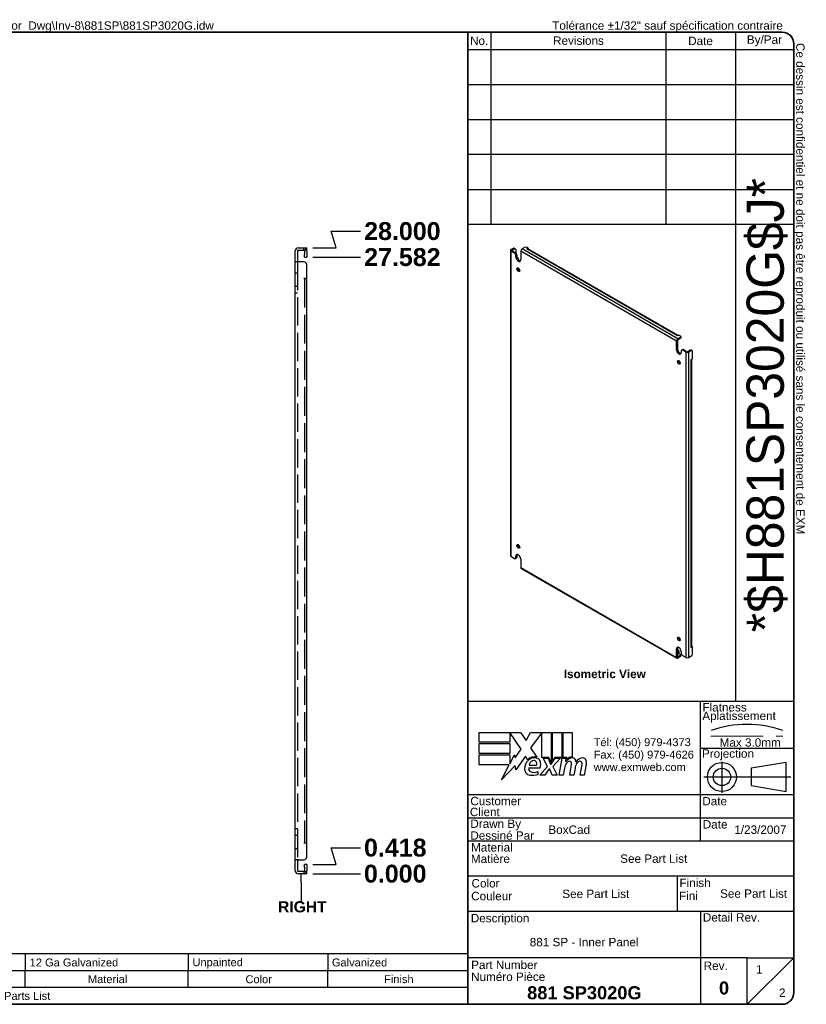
# Model space of a CAD drawing. Header units: inches. Extents: x 0 to 70.4, y -11 to 45.7.
# Tile 2 of 2: x 35.2 to 70.4, y 1.7 to 45.7. Entities that reach past the tile are written whole.
import ezdxf
from ezdxf.enums import TextEntityAlignment as Align

# ---------------------------------------------------------------- set-up
doc = ezdxf.new("R2010")
doc.units = ezdxf.units.IN
doc.header["$LTSCALE"] = 6.666667
doc.header["$MEASUREMENT"] = 0
for name, pattern in [('CHAIN', [0.7087, 0.4724, -0.0591, 0.1181, -0.0591]), ('DASHED', [0.2067, 0.1654, -0.0413]), ('DASHED_SPACE', [0.2067, 0.1654, -0.0413])]:
    doc.linetypes.add(name, pattern=pattern)
doc.layers.get('0').update_dxf_attribs({"lineweight": 25})
for name, color, linetype, lineweight in [('Centerline(ANSI)', 7, 'Continuous', 25), ('Dimensions(ANSI)', 7, 'Continuous', 25), ('Hidden Edges(ANSI)', 7, 'DASHED_SPACE', 25), ('Sketch Geometry(ANSI)', 7, 'Continuous', 25), ('Symbols(ANSI)', 7, 'Continuous', 25), ('Visible Edges(ANSI)', 7, 'Continuous', 25), ('Visible Tangent Edges(ANSI)', 7, 'Continuous', 25)]:
    doc.layers.add(name, color=color, linetype=linetype, lineweight=lineweight)
doc.styles.add('Current-ANSI', font='arial.ttf')
doc.styles.add('Dimension-ANSI', font='arialbd.ttf')
doc.styles.add('Part List-ANSI', font='arial.ttf')
doc.styles.add('Text Style44', font='arialbd.ttf')
doc.styles.add('Text Style83', font='FRE3OF9X.TTF')
doc.dimstyles.new('INCH-ANSI', dxfattribs={"dimscale": 6.666667, "dimtxt": 0.12, "dimasz": 0.098425, "dimexe": 0.04, "dimexo": 0.04, "dimgap": 0.031496, "dimtad": 0, "dimtih": 1, "dimtoh": 1, "dimdec": 3, "dimrnd": 1e-08, "dimzin": 0, "dimdsep": 46, "dimtxsty": 'Dimension-ANSI', "dimcen": 0.09, "dimdle": 0.312, "dimclrd": 179, "dimclre": 179, "dimclrt": 7, "dimadec": 1, "dimazin": 0, "dimtfac": 1, "dimtdec": 3, "dimtofl": 0, "dimtmove": 0, "dimatfit": 3, "dimfxl": 1, "dimtolj": 1, "dimtzin": 4, "dimlwd": 25, "dimlwe": 25, "dimarcsym": 0})

# ---------------------------------------------------------------- blocks, each defined once
blk = doc.blocks.new('Parts List')
at = {"layer": 'Symbols(ANSI)'}
for p, q in [((13.023, 0.795), (3.548, 0.795)), ((3.548, 0.795), (3.548, 0.615)), ((3.848, 0.795), (3.848, 0.615)), ((4.973, 0.795), (4.973, 0.615)), ((5.273, 0.795), (5.273, 0.615)), ((8.273, 0.795), (8.273, 0.615)), ((10.023, 0.795), (10.023, 0.615)), ((11.523, 0.795), (11.523, 0.615)), ((13.023, 0.795), (13.023, 0.615)), ((13.023, 0.615), (3.548, 0.615)), ((3.548, 0.435), (3.548, 0.615)), ((3.848, 0.435), (3.848, 0.615)), ((4.973, 0.435), (4.973, 0.615)), ((5.273, 0.435), (5.273, 0.615)), ((8.273, 0.435), (8.273, 0.615)), ((10.023, 0.435), (10.023, 0.615)), ((11.523, 0.435), (11.523, 0.615)), ((13.023, 0.435), (13.023, 0.615)), ((3.548, 0.255), (3.548, 0.435)), ((13.023, 0.435), (3.548, 0.435)), ((13.023, 0.255), (13.023, 0.435)), ((13.023, 0.255), (3.548, 0.255))]:
    blk.add_line(p, q, dxfattribs=at)
at = {"layer": 'Symbols(ANSI)', "char_height": 0.085, "attachment_point": 7, "line_spacing_factor": 0.25, "style": 'Part List-ANSI'}
for s, insert in [('1', (3.678, 0.662)), ('881 SP3020G-P', (3.888, 0.66)), ('0', (5.095, 0.66)), ('881 SP - Inner Panel Part', (5.313, 0.66)), ('12 Ga Galvanized', (8.321, 0.66)), ('Unpainted', (10.068, 0.638)), ('Galvanized', (11.565, 0.66)), ('Qty', (3.611, 0.456)), ('Part Number', (4.083, 0.481)), ('Rev', (5.027, 0.481)), ('Description', (6.485, 0.458)), ('Material', (8.946, 0.481)), ('Color', (10.637, 0.48)), ('Finish', (12.125, 0.481)), ('Parts List', (8.047, 0.301))]:
    blk.add_mtext(s, dxfattribs=dict(at, insert=insert))
blk = doc.blocks.new('Datum Identifier3')
at = {"layer": 'Symbols(ANSI)', "color": 7, "linetype": 'Continuous', "lineweight": 25}
for p, q in [((11.235, 1.557), (11.235, 1.656)), ((11.235, 1.557), (11.235, 1.548)), ((11.235, 1.548), (11.235, 1.364))]:
    blk.add_line(p, q, dxfattribs=at)
at = {"layer": 'Symbols(ANSI)', "color": 7, "insert": (10.987, 1.24), "char_height": 0.12, "attachment_point": 7, "line_spacing_factor": 0.25, "style": 'Dimension-ANSI'}
blk.add_mtext('RIGHT', dxfattribs=at)
blk = doc.blocks.new('*D16')
at = {"layer": 'Defpoints', "color": 0, "linetype": 'Continuous', "transparency": 16777216}
for p in [(48.057, 7.536), (48.057, 7.536), (50.457, 7.536)]:
    blk.add_point(p, dxfattribs=at)
at = {"layer": 'Dimensions(ANSI)', "color": 179, "linetype": 'Continuous', "lineweight": 25, "transparency": 16777216}
blk.add_line((48.324, 7.536), (50.457, 7.536), dxfattribs=at)
at = {"layer": 'Dimensions(ANSI)', "color": 7, "linetype": 'Continuous', "lineweight": 25, "transparency": 16777216, "insert": (52.015, 7.536), "char_height": 0.8, "attachment_point": 5, "style": 'Dimension-ANSI'}
blk.add_mtext('\\A1;0.000', dxfattribs=at)
blk = doc.blocks.new('*D17')
at = {"layer": 'Defpoints', "color": 0, "linetype": 'Continuous', "transparency": 16777216}
for p in [(50.457, 8.7), (48.057, 7.954), (48.057, 7.536)]:
    blk.add_point(p, dxfattribs=at)
at = {"layer": 'Dimensions(ANSI)', "color": 179, "linetype": 'Continuous', "lineweight": 25, "transparency": 16777216}
for p, q in [((49.37, 7.954), (49.145, 8.7)), ((49.145, 8.7), (50.457, 8.7)), ((48.324, 7.954), (49.37, 7.954))]:
    blk.add_line(p, q, dxfattribs=at)
at = {"layer": 'Dimensions(ANSI)', "color": 7, "linetype": 'Continuous', "lineweight": 25, "transparency": 16777216, "insert": (52.017, 8.7), "char_height": 0.8, "attachment_point": 5, "style": 'Dimension-ANSI'}
blk.add_mtext('\\A1;0.418', dxfattribs=at)
blk = doc.blocks.new('*D18')
at = {"layer": 'Defpoints', "color": 0, "linetype": 'Continuous', "transparency": 16777216}
for p in [(48.057, 35.118), (50.457, 35.118), (48.057, 7.536)]:
    blk.add_point(p, dxfattribs=at)
at = {"layer": 'Dimensions(ANSI)', "color": 179, "linetype": 'Continuous', "lineweight": 25, "transparency": 16777216}
blk.add_line((48.324, 35.118), (50.457, 35.118), dxfattribs=at)
at = {"layer": 'Dimensions(ANSI)', "color": 7, "linetype": 'Continuous', "lineweight": 25, "transparency": 16777216, "insert": (52.334, 35.118), "char_height": 0.8, "attachment_point": 5, "style": 'Dimension-ANSI'}
blk.add_mtext('\\A1;27.582', dxfattribs=at)
blk = doc.blocks.new('*D19')
at = {"layer": 'Defpoints', "color": 0, "linetype": 'Continuous', "transparency": 16777216}
for p in [(50.457, 36.283), (48.057, 35.536), (48.057, 7.536)]:
    blk.add_point(p, dxfattribs=at)
at = {"layer": 'Dimensions(ANSI)', "color": 179, "linetype": 'Continuous', "lineweight": 25, "transparency": 16777216}
for p, q in [((49.37, 35.536), (49.145, 36.283)), ((49.145, 36.283), (50.457, 36.283)), ((48.324, 35.536), (49.37, 35.536))]:
    blk.add_line(p, q, dxfattribs=at)
at = {"layer": 'Dimensions(ANSI)', "color": 7, "linetype": 'Continuous', "lineweight": 25, "transparency": 16777216, "insert": (52.335, 36.283), "char_height": 0.8, "attachment_point": 5, "style": 'Dimension-ANSI'}
blk.add_mtext('\\A1;28.000', dxfattribs=at)
blk = doc.blocks.new('Title Blocks EXM - ANSI B')
for p, q in [((13.372, 3.063), (13.372, 3.17)), ((13.372, 3.17), (13.818, 3.17)), ((13.824, 2.989), (13.701, 3.168)), ((13.701, 3.168), (13.701, 3.063)), ((13.818, 3.17), (13.877, 3.083)), ((13.877, 3.083), (13.923, 3.17)), ((13.923, 3.17), (14.146, 3.17)), ((14.046, 3.166), (13.924, 3.002)), ((14.046, 2.9), (14.046, 3.166)), ((14.146, 3.17), (14.146, 2.842)), ((14.16, 3.17), (14.259, 3.17)), ((14.16, 2.866), (14.16, 3.17)), ((14.259, 3.17), (14.259, 2.9)), ((14.273, 3.17), (14.372, 3.17)), ((14.273, 2.9), (14.273, 3.17)), ((14.372, 3.17), (14.372, 2.905)), ((13.701, 3.063), (13.372, 3.063)), ((13.372, 3.049), (13.701, 3.049)), ((13.372, 2.942), (13.372, 3.049)), ((13.701, 3.049), (13.701, 2.942)), ((13.758, 2.895), (13.824, 2.989)), ((13.924, 3.002), (13.993, 2.903)), ((13.701, 2.942), (13.372, 2.942)), ((13.372, 2.82), (13.372, 2.927)), ((13.372, 2.927), (13.701, 2.927)), ((13.701, 2.831), (13.752, 2.929)), ((13.701, 2.927), (13.701, 2.831)), ((13.752, 2.929), (13.758, 2.895)), ((13.87, 2.914), (13.765, 2.768)), ((13.893, 2.876), (13.87, 2.914)), ((14.121, 2.9), (14.046, 2.9)), ((14.059, 2.891), (14.113, 2.891)), ((14.105, 2.802), (14.059, 2.891)), ((14.113, 2.891), (14.139, 2.83)), ((14.146, 2.842), (14.121, 2.9)), ((14.146, 2.83), (14.19, 2.891)), ((14.185, 2.9), (14.16, 2.866)), ((14.245, 2.891), (14.164, 2.803)), ((14.259, 2.9), (14.185, 2.9)), ((14.19, 2.891), (14.245, 2.891)), ((14.232, 2.709), (14.264, 2.891)), ((14.264, 2.891), (14.302, 2.891)), ((14.314, 2.9), (14.273, 2.9)), ((14.302, 2.891), (14.299, 2.859)), ((14.299, 2.859), (14.309, 2.859)), ((14.312, 2.88), (14.314, 2.9)), ((13.695, 2.82), (13.372, 2.82)), ((13.612, 2.661), (13.695, 2.82)), ((13.758, 2.815), (13.612, 2.661)), ((13.765, 2.768), (13.758, 2.815)), ((13.905, 2.788), (14.027, 2.788)), ((13.91, 2.818), (13.99, 2.818)), ((14.023, 2.709), (14.105, 2.802)), ((14.122, 2.774), (14.077, 2.709)), ((14.13, 2.774), (14.122, 2.774)), ((14.155, 2.709), (14.13, 2.774)), ((14.139, 2.83), (14.146, 2.83)), ((14.164, 2.803), (14.209, 2.709)), ((14.289, 2.784), (14.276, 2.709)), ((14.345, 2.709), (14.365, 2.824)), ((14.402, 2.784), (14.389, 2.709)), ((14.457, 2.709), (14.477, 2.824)), ((14.523, 2.823), (14.501, 2.709)), ((14.005, 2.718), (14.005, 2.748)), ((14.077, 2.709), (14.023, 2.709)), ((14.209, 2.709), (14.155, 2.709)), ((14.276, 2.709), (14.232, 2.709)), ((14.389, 2.709), (14.345, 2.709)), ((14.501, 2.709), (14.457, 2.709))]:
    blk.add_line(p, q)
for centre, radius, start, end in [((13.991, 2.772), 0.133, 134.1684, 176.5646), ((13.968, 2.796), 0.11, 77.079, 133.1785), ((13.968, 2.796), 0.0996, 80.4085, 134.1684), ((13.965, 2.811), 0.056, 109.3797, 172.9975), ((13.959, 2.83), 0.0365, 51.1652, 109.3797), ((13.962, 2.833), 0.0318, 331.4547, 51.1652), ((13.981, 2.843), 0.0507, 23.8445, 85.0802), ((13.941, 2.826), 0.094, 336.1555, 23.8445), ((14.376, 2.816), 0.08, 89.4776, 147.4114), ((14.346, 2.818), 0.042, 96.03, 147.5992), ((14.37, 2.825), 0.08, 88.7952, 136.5849), ((14.344, 2.839), 0.02, 23.5571, 96.03), ((14.377, 2.862), 0.0338, 16.9928, 89.4776), ((14.317, 2.844), 0.096, 3.6169, 16.9928), ((14.486, 2.814), 0.0819, 89.6788, 153.9508), ((14.458, 2.818), 0.042, 96.1027, 147.6083), ((14.456, 2.839), 0.02, 23.5487, 96.1027), ((14.487, 2.861), 0.035, 18.4748, 89.6788), ((14.429, 2.842), 0.096, 349, 18.4748), ((13.925, 2.776), 0.0658, 176.5646, 261.5605), ((13.936, 2.779), 0.032, 163.5261, 244.6784), ((13.966, 2.842), 0.102, 244.6784, 292.5609), ((14.442, 2.757), 0.155, 147.5992, 170), ((14.325, 2.831), 0.041, 350, 23.5571), ((14.555, 2.759), 0.155, 148.5584, 170.8257), ((14.437, 2.831), 0.041, 349.9922, 23.5487), ((13.945, 2.911), 0.202, 261.5605, 287.3343)]:
    blk.add_arc(centre, radius, start, end)
at = {"layer": 'Centerline(ANSI)', "linetype": 'DASHED', "lineweight": 18, "ltscale": 0.507983}
blk.add_line((15.861, 3.128), (16.632, 3.128), dxfattribs=at)
at = {"layer": 'Centerline(ANSI)', "linetype": 'CHAIN', "ltscale": 0.185148}
blk.add_line((15.979, 2.855), (15.979, 2.521), dxfattribs=at)
at = {"layer": 'Centerline(ANSI)', "linetype": 'CHAIN', "ltscale": 0.437897}
blk.add_line((15.786, 2.691), (16.717, 2.691), dxfattribs=at)
at = {"layer": 'Sketch Geometry(ANSI)'}
for p, q in [((13.25, 10.687), (16.625, 10.687)), ((13.5, 10.687), (13.5, 8.625)), ((15.375, 10.687), (15.375, 8.625)), ((16.125, 10.687), (16.125, 3.5)), ((13.25, 10.5), (16.75, 10.5)), ((16.75, 10.562), (16.75, 0.375)), ((13.25, 10.125), (16.75, 10.125)), ((13.25, 9.75), (16.75, 9.75)), ((16.75, 9.375), (13.25, 9.375)), ((13.25, 9), (16.75, 9)), ((16.75, 9), (16.75, 8.625)), ((13.25, 8.625), (16.75, 8.625)), ((16.75, 3.5), (13.25, 3.5)), ((15.75, 2), (15.75, 3.5)), ((15.75, 3), (16.75, 3)), ((16.669, 2.847), (16.294, 2.785)), ((16.294, 2.785), (16.294, 2.598)), ((16.669, 2.535), (16.669, 2.847)), ((16.294, 2.598), (16.669, 2.535)), ((16.75, 2.5), (13.25, 2.5)), ((16.75, 2.25), (13.25, 2.25)), ((16.75, 2), (13.25, 2)), ((13.25, 1.629), (16.75, 1.629)), ((15.499, 1.629), (15.499, 1.25)), ((13.25, 1.25), (16.75, 1.25)), ((15.75, 1.25), (15.75, 0.75)), ((15.75, 0.75), (13.25, 0.75)), ((16.25, 0.75), (15.75, 0.75)), ((15.75, 0.75), (15.75, 0.25)), ((16.25, 0.25), (16.25, 0.75)), ((16.25, 0.75), (16.75, 0.75)), ((16.25, 0.25), (16.75, 0.75)), ((16.625, 0.25), (13.25, 0.25))]:
    blk.add_line(p, q, dxfattribs=at)
at = {"layer": 'Sketch Geometry(ANSI)', "linetype": 'Continuous', "lineweight": 35}
for p, q in [((13.25, 8.625), (13.25, 10.687)), ((13.25, 8.625), (13.25, 3.5)), ((13.25, 0.25), (13.25, 3.5))]:
    blk.add_line(p, q, dxfattribs=at)
at = {"layer": 'Sketch Geometry(ANSI)'}
for radius in [0.156, 0.0935]:
    blk.add_circle((15.979, 2.691), radius, dxfattribs=at)
for centre, radius, start, end in [((16.625, 10.562), 0.125, 0, 90), ((16.247, 2.112), 1.143, 70.2973, 109.7027), ((16.625, 0.375), 0.125, 270, 0)]:
    blk.add_arc(centre, radius, start, end, dxfattribs=at)
at = {"layer": 'Symbols(ANSI)', "color": 7, "char_height": 0.09, "style": 'Current-ANSI'}
for s, insert, width, attachment_point in [('No.', (13.373, 10.595), 0.25039, 5), ('Revisions', (14.439, 10.596), 1.87331, 5), ('Date', (15.749, 10.593), 0.75135, 5), ('By/Par', (16.435, 10.594), 0.62202, 5), ('Date', (15.773, 2.136), 0.26554, 7), ('Rev.', (15.783, 0.618), 0.25854, 7)]:
    blk.add_mtext(s, dxfattribs=dict(at, insert=insert, width=width, attachment_point=attachment_point))
for s, insert, attachment_point in [('\\fArial|b1|i0;\\H0.0900;Isometric View', (14.281, 3.842), 1), ('Flatness', (15.77, 3.393), 7), ('Aplatissement', (15.768, 3.275), 7), ('Max 3.0mm', (15.954, 3.015), 7), ('Projection', (15.764, 2.87), 7), ('Customer', (13.278, 2.386), 7), ('Date', (15.768, 2.385), 7), ('Client', (13.273, 2.269), 7), ('Drawn By', (13.278, 2.117), 7), ('Dessiné Par', (13.278, 2.016), 7), ('Material', (13.286, 1.889), 7), ('Matière', (13.284, 1.766), 7), ('Color', (13.291, 1.503), 7), ('Finish', (15.523, 1.508), 7), ('Couleur', (13.287, 1.366), 7), ('Fini', (15.518, 1.37), 7), ('Description', (13.283, 1.103), 7), ('Detail Rev.', (15.774, 1.137), 7), ('Part Number', (13.287, 0.627), 7), ('Numéro Pièce', (13.286, 0.5), 7)]:
    blk.add_mtext(s, dxfattribs=dict(at, insert=insert, attachment_point=attachment_point))
at = {"layer": 'Symbols(ANSI)', "color": 7, "insert": (14.602, 3.107), "char_height": 0.085, "attachment_point": 1, "line_spacing_factor": 0.944221, "style": 'Current-ANSI'}
blk.add_mtext('\\fArial|b0|i0;\\H0.0850;Tél: (450) 979-4373\\PFax: (450) 979-4626\\Pwww.exmweb.com', dxfattribs=at)
at = {"layer": 'Symbols(ANSI)', "color": 7, "style": 'Current-ANSI'}
for tag, p in [('REV1', (13.375, 10.313)), ('REV1DATE', (15.75, 10.31)), ('REV1BY', (16.437, 10.313)), ('REV2', (13.373, 9.938)), ('REV2DATE', (15.747, 9.941)), ('REV2BY', (16.437, 9.938)), ('REV3', (13.374, 9.563)), ('REV3DATE', (15.752, 9.563)), ('REV3BY', (16.437, 9.564)), ('REV4', (13.377, 9.188)), ('REV4DATE', (15.752, 9.188)), ('REV4BY', (16.441, 9.188)), ('REV5', (13.373, 8.813)), ('REV5DATE', (15.752, 8.813)), ('REV5BY', (16.438, 8.811)), ('MFG_APPROVED_DATE', (16.393, 2.374)), ('DETAIL_REV', (16.249, 0.926))]:
    blk.add_attdef(tag, text='', height=0.09, dxfattribs=at).set_placement(p, align=Align.MIDDLE_CENTER)
for tag, p in [('REV1DESC', (13.526, 10.31)), ('REV2DESC', (13.525, 9.937)), ('REV3DESC', (13.528, 9.564)), ('REV4DESC', (13.533, 9.19)), ('REV5DESC', (13.532, 8.811)), ('COMPANY', (14.12, 2.375))]:
    blk.add_attdef(tag, text='', height=0.09, dxfattribs=at).set_placement(p, align=Align.MIDDLE_LEFT)
at = {"layer": 'Symbols(ANSI)', "color": 7, "style": 'Text Style83'}
blk.add_attdef('BARCODE_001', (16.643, 4.244), '', height=0.4, rotation=90, dxfattribs=at)
at = {"layer": 'Symbols(ANSI)', "color": 7}
for tag, p, height, style in [('AUTHOR_001', (14.116, 2.08), 0.09, 'Current-ANSI'), ('IDW_DATE_001', (16.112, 2.08), 0.09, 'Current-ANSI'), ('MATERIEL_001', (14.887, 1.769), 0.09, 'Current-ANSI'), ('COLOR_001', (14.265, 1.391), 0.09, 'Current-ANSI'), ('FINISH_001', (15.959, 1.394), 0.09, 'Current-ANSI'), ('IDW_DESC_001', (13.916, 0.873), 0.09, 'Current-ANSI'), ('Sheet_Number_001', (16.346, 0.58), 0.09, 'Current-ANSI'), ('IDW_NAME_001', (13.888, 0.304), 0.14, 'Text Style44'), ('IDW_REV_001', (15.947, 0.355), 0.14, 'Text Style44'), ('Number_of_sheets_001', (16.591, 0.33), 0.09, 'Current-ANSI')]:
    blk.add_attdef(tag, p, '', height=height, dxfattribs=dict(at, style=style))
blk = doc.blocks.new('Borders EXM - B (Inch)')
at = {"layer": 'Sketch Geometry(ANSI)', "linetype": 'Continuous', "lineweight": 35}
for p, q in [((16.398, 10.692), (0.523, 10.692)), ((0.398, 10.567), (0.398, 0.255)), ((16.523, 0.38), (16.523, 10.567)), ((0.398, 0.255), (16.398, 0.255))]:
    blk.add_line(p, q, dxfattribs=at)
for centre, start, end in [((0.523, 10.567), 90, 180), ((16.398, 10.567), 0, 90), ((16.398, 0.38), 270, 0)]:
    blk.add_arc(centre, 0.125, start, end, dxfattribs=at)
at = {"layer": 'Symbols(ANSI)', "color": 7, "char_height": 0.09, "attachment_point": 7, "style": 'Current-ANSI'}
for s, insert in [('Tolerance ±1/32" unless otherwise specified', (0.509, 10.692)), ('Tolérance ±1/32" sauf spécification contraire', (13.93, 10.691))]:
    blk.add_mtext(s, dxfattribs=dict(at, insert=insert))
for s, insert, rotation in [('This drawing is confidential and must not be reproduced or used without the consent of EXM', (0.398, 5.419), 90), ('Ce dessin est confidentiel et ne doit pas être reproduit ou utilisé sans le consentement de EXM', (16.522, 10.576), 270)]:
    blk.add_mtext(s, dxfattribs=dict(at, insert=insert, rotation=rotation))
at = {"layer": 'Symbols(ANSI)', "color": 7, "style": 'Current-ANSI'}
blk.add_attdef('FILENAME_AND_PATH_001', (6.601, 10.718), '', height=0.09, dxfattribs=at)

msp = doc.modelspace()

# ---------------------------------------------------------------- linework, layer by layer
at = {"layer": 'Hidden Edges(ANSI)', "ltscale": 0.047898}
for p, q in [((47.9211, 35.431), (47.9211, 35.536)), ((47.6503, 34.411), (47.5453, 34.411)), ((47.6503, 33.806), (47.5453, 33.806)), ((47.6503, 33.516), (47.5453, 33.516)), ((47.5453, 9.556), (47.6503, 9.556)), ((47.5453, 9.266), (47.6503, 9.266)), ((47.5453, 8.661), (47.6503, 8.661)), ((47.9211, 7.641), (47.9211, 7.536))]:
    msp.add_line(p, q, dxfattribs=at)
at = {"layer": 'Hidden Edges(ANSI)', "ltscale": 1.150352}
msp.add_line((47.6503, 34.911), (47.6503, 8.161), dxfattribs=at)
at = {"layer": 'Hidden Edges(ANSI)', "ltscale": 1.172714}
msp.add_line((47.9523, 34.161), (47.9523, 8.911), dxfattribs=at)
at = {"layer": 'Hidden Edges(ANSI)', "ltscale": 0.083259}
for centre, start, end in [((47.9213, 35.4), 13.17589, 90), ((47.9213, 7.672), 270, 346.82411)]:
    msp.add_arc(centre, 0.136, start, end, dxfattribs=at)
at = {"layer": 'Visible Edges(ANSI)'}
for p, q in [((47.5453, 34.911), (47.5453, 35.4)), ((47.6503, 35.4), (47.6503, 34.911)), ((47.6813, 35.536), (47.9323, 35.536)), ((47.6813, 35.431), (47.9323, 35.431)), ((47.9323, 35.536), (48.0573, 35.536)), ((48.0573, 35.431), (47.9323, 35.431)), ((47.9523, 35.4), (47.9523, 35.243)), ((47.9523, 35.118), (47.9523, 35.243)), ((48.0573, 35.431), (48.0573, 35.536)), ((48.0573, 35.4), (48.0573, 35.243)), ((48.0573, 35.243), (48.0573, 35.118)), ((57.1652, 35.4243), (57.1652, 21.7735)), ((57.1901, 35.459), (57.301, 35.523)), ((57.351, 35.2967), (57.1901, 35.3896)), ((57.2365, 35.4322), (57.3474, 35.4962)), ((57.2365, 35.4164), (57.3974, 35.3235)), ((57.3401, 35.5269), (57.3865, 35.5001)), ((57.4027, 35.4643), (57.4027, 35.3201)), ((57.6272, 35.3868), (57.6272, 35.0097)), ((57.7982, 35.5549), (57.6873, 35.4909)), ((57.9037, 35.4883), (57.9639, 35.5231)), ((57.9038, 35.4883), (57.9037, 35.4883)), ((57.9039, 35.4883), (57.9038, 35.4883)), ((57.9639, 35.5231), (57.9087, 35.5549)), ((64.6684, 31.6115), (57.9464, 35.4925)), ((57.9639, 35.5231), (57.9639, 35.4824)), ((47.5453, 8.161), (47.5453, 34.911)), ((47.6813, 34.911), (47.5453, 34.911)), ((47.9323, 34.911), (47.6813, 34.911)), ((47.9523, 35.118), (48.0573, 35.118)), ((57.4062, 35.1372), (57.4062, 35.201)), ((57.4526, 35.2278), (57.4526, 35.164)), ((57.4606, 35.112), (57.4858, 35.0974)), ((57.541, 35.0017), (57.541, 34.988)), ((48.0573, 34.1612), (48.0573, 34.786)), ((57.541, 34.6176), (57.541, 34.5332)), ((47.9211, 34.161), (47.9211, 34.1612)), ((47.9211, 34.1612), (48.0573, 34.1612)), ((47.9213, 34.161), (47.9211, 34.161)), ((48.0573, 34.161), (47.9213, 34.161)), ((48.0573, 8.911), (48.0573, 34.161)), ((64.5878, 30.991), (64.5878, 31.3681)), ((64.6342, 31.3949), (64.6342, 31.0177)), ((64.6435, 31.5971), (64.6434, 31.5972)), ((64.6434, 31.5972), (64.6435, 31.5972)), ((64.7037, 31.6319), (64.6435, 31.5971)), ((64.6479, 31.4722), (64.7588, 31.5362)), ((64.6479, 31.4186), (64.7588, 31.4826)), ((64.7588, 31.6), (64.7037, 31.6319)), ((64.7817, 31.5681), (64.7817, 31.5145)), ((64.8087, 30.9272), (64.8087, 30.8634)), ((64.8249, 30.9629), (64.8713, 30.9897)), ((65.0249, 30.8662), (64.864, 30.9591)), ((64.9104, 30.9859), (65.0713, 30.893)), ((65.2096, 30.957), (65.0987, 30.893)), ((65.256, 30.9302), (65.1451, 30.8662)), ((65.2951, 30.9341), (65.2487, 30.9609)), ((65.3112, 30.5795), (65.3112, 30.8983)), ((65.251, 30.5447), (65.3112, 30.5795)), ((65.251, 30.5446), (65.251, 30.5447)), ((65.2511, 30.5447), (65.251, 30.5446)), ((65.276, 17.6941), (65.276, 30.5592)), ((57.5248, 22.2082), (57.5116, 22.2006)), ((57.1901, 21.7388), (57.351, 21.6459)), ((57.39, 21.642), (57.4364, 21.6688)), ((57.4062, 21.6778), (57.4062, 21.7416)), ((57.4526, 21.7684), (57.4526, 21.7046)), ((57.6272, 21.614), (57.6272, 21.2369)), ((57.6448, 21.198), (64.6054, 17.1793)), ((64.6342, 17.6221), (64.6342, 17.245)), ((65.3112, 17.694), (65.251, 17.6592)), ((65.251, 17.6593), (65.2511, 17.6594)), ((65.251, 17.6592), (65.251, 17.6593)), ((65.276, 17.7143), (65.3112, 17.694)), ((65.3112, 17.3751), (65.3112, 17.694)), ((64.5878, 17.2182), (64.5878, 17.5953)), ((64.6342, 17.5966), (64.6483, 17.5884)), ((64.6434, 17.362), (64.6435, 17.3621)), ((64.6435, 17.362), (64.6434, 17.362)), ((64.7037, 17.3967), (64.6435, 17.362)), ((64.7588, 17.3011), (64.6479, 17.2371)), ((64.7588, 17.2475), (64.6479, 17.1835)), ((64.6572, 17.4659), (64.6572, 17.3858)), ((64.7036, 17.4927), (64.7036, 17.4126)), ((64.7037, 17.3967), (64.7588, 17.3649)), ((64.7817, 17.2794), (64.7817, 17.333)), ((64.8087, 17.4677), (64.8087, 17.4039)), ((64.864, 17.3083), (65.0249, 17.2154)), ((65.1451, 17.2154), (65.256, 17.2794)), ((47.9211, 8.9108), (47.9211, 8.911)), ((47.9211, 8.911), (47.9213, 8.911)), ((48.0573, 8.9108), (47.9211, 8.9108)), ((48.0573, 8.911), (47.9213, 8.911)), ((48.0573, 8.286), (48.0573, 8.9108)), ((47.6813, 8.161), (47.5453, 8.161)), ((47.5453, 7.672), (47.5453, 8.161)), ((47.6503, 8.161), (47.6503, 7.672)), ((47.6813, 8.161), (47.9323, 8.161)), ((47.9523, 7.829), (47.9523, 7.954)), ((48.0573, 7.954), (47.9523, 7.954)), ((48.0573, 7.954), (48.0573, 7.829)), ((47.9323, 7.641), (47.6813, 7.641)), ((47.9323, 7.536), (47.6813, 7.536)), ((47.9323, 7.641), (48.0573, 7.641)), ((48.0573, 7.536), (47.9323, 7.536)), ((47.9523, 7.829), (47.9523, 7.672)), ((48.0573, 7.829), (48.0573, 7.672)), ((48.0573, 7.536), (48.0573, 7.641))]:
    msp.add_line(p, q, dxfattribs=at)
for centre, radius, start, end in [((47.6813, 35.4), 0.136, 90, 180), ((47.6813, 35.4), 0.031, 90, 180), ((47.9213, 35.4), 0.031, 0, 90), ((47.9213, 35.4), 0.136, 0, 13.17589), ((47.9323, 34.786), 0.125, 0, 90), ((47.9323, 8.286), 0.125, 270, 0), ((47.6813, 7.672), 0.136, 180, 270), ((47.6813, 7.672), 0.031, 180, 270), ((47.9213, 7.672), 0.031, 270, 0), ((47.9213, 7.672), 0.136, 346.82411, 0)]:
    msp.add_arc(centre, radius, start, end, dxfattribs=at)
for centre, major_axis, start_param, end_param in [((57.2502, 35.4243), (-0.085, 0), 5.4977871, 7.0685835), ((57.2502, 35.4243), (-0.0194, 0), 5.4977871, 7.0685835), ((57.301, 35.4592), (0.0391, 0.0677), 0, 0.7853982), ((57.3474, 35.4324), (0.0391, 0.0677), 5.4977871, 7.0685835), ((57.351, 35.2329), (0.0391, -0.0677), 0.7853982, 2.3561945), ((57.3974, 35.2597), (-0.0391, 0.0677), 3.9269908, 5.4977871), ((57.6873, 35.4215), (0.0425, 0.0736), 0.7853982, 2.3561945), ((57.8535, 35.523), (0.0781, 0), 0.7853982, 2.3561945), ((57.9039, 35.4189), (0.0425, 0.0736), 0, 0.7853982), ((57.5167, 35.0734), (0.0781, -0.1353), 3.9269908, 7.0685835), ((57.5631, 35.1002), (0.0781, -0.1353), 3.9269908, 5.9816518), ((57.4858, 35.0336), (-0.0391, 0.0677), 3.9269908, 5.4977871), ((57.5631, 34.5899), (0.0453, -0.0785), 3.679154, 5.7456239), ((64.6479, 31.4028), (0.0425, 0.0736), 0.7853982, 2.3561945), ((64.6479, 31.4028), (0.0097, 0.0168), 0.7853982, 2.3561945), ((64.6435, 31.5278), (0.0425, 0.0736), 0.7311589, 0.7853982), ((64.7036, 31.5681), (0.0781, 0), 5.4977871, 7.0685835), ((64.7036, 31.5145), (0.0781, 0), 5.4977871, 6.2831853), ((64.6983, 30.9272), (0.0781, -0.1353), 3.9269908, 7.0685835), ((64.7447, 30.954), (0.0781, -0.1353), 3.9269908, 5.9816518), ((64.864, 30.8953), (-0.0391, 0.0677), 5.4977871, 7.0685835), ((64.9104, 30.9221), (-0.0391, 0.0677), 5.4977871, 6.2831853), ((65.085, 30.9009), (0.085, 0), 3.9269908, 5.4977871), ((65.085, 30.9009), (0.0194, 0), 3.9269908, 5.4977871), ((65.2096, 30.8932), (0.0391, 0.0677), 0, 0.7853982), ((65.256, 30.8664), (0.0391, 0.0677), 5.4977871, 7.0685835), ((64.7447, 30.4436), (0.0453, -0.0785), 3.679154, 5.7456239), ((65.191, 30.5794), (0.085, 0), 5.4977871, 5.5520264), ((57.5631, 22.2149), (0.0453, -0.0785), 3.679154, 5.7456239), ((57.4858, 22.2759), (0.0391, -0.0677), 0, 0.7628134), ((57.2502, 21.7735), (-0.085, 0), 0, 0.7853982), ((57.351, 21.7097), (0.0391, -0.0677), 5.4977871, 7.0685835), ((57.5167, 21.6778), (-0.0781, 0.1353), 3.9269908, 7.0685835), ((57.3974, 21.7365), (0.0391, -0.0677), 0, 0.7853982), ((57.5631, 21.7046), (-0.0781, 0.1353), 0.3015335, 0.7853982), ((57.6873, 21.2716), (-0.0425, -0.0736), 5.4977871, 6.2831853), ((64.7447, 18.0686), (0.0453, -0.0785), 3.679154, 5.7456239), ((64.6983, 17.5315), (-0.0781, 0.1353), 3.9269908, 7.0685835), ((64.7447, 17.5583), (-0.0781, 0.1353), 0.3015335, 0.7853982), ((65.191, 17.6941), (0.085, 0), 5.4977871, 6.2831853), ((64.6479, 17.2529), (-0.0425, -0.0736), 5.4977871, 7.0685835), ((64.6019, 17.4978), (0.0391, -0.0677), 0.7853982, 1.7325469), ((64.6479, 17.2529), (-0.0097, -0.0168), 5.4977871, 7.0685835), ((64.6435, 17.3779), (0.0097, 0.0168), 3.9269908, 5.4977871), ((64.6483, 17.5246), (-0.0391, 0.0677), 3.9269908, 5.4977871), ((64.6435, 17.3779), (0.0425, 0.0736), 5.2663139, 5.4977871), ((64.7036, 17.333), (0.0781, 0), 5.4977871, 7.0685835), ((64.7036, 17.2794), (0.0781, 0), 5.4977871, 6.2831853), ((64.864, 17.372), (-0.0391, 0.0677), 0.7853982, 2.3561945), ((65.085, 17.2501), (0.085, 0), 3.9269908, 5.4977871), ((65.256, 17.3432), (-0.0391, -0.0677), 0.7853982, 2.3561945)]:
    msp.add_ellipse(centre, major_axis=major_axis, ratio=0.5773503, start_param=start_param, end_param=end_param, dxfattribs=at)
for centre in [(57.5167, 34.5631), (64.6983, 30.4169), (57.5167, 22.1881), (64.6983, 18.0418)]:
    msp.add_ellipse(centre, major_axis=(0.0453, -0.0785), ratio=0.5773503, dxfattribs=at)
at = {"layer": 'Visible Tangent Edges(ANSI)'}
for p, q in [((57.1901, 35.3896), (57.1901, 21.7388)), ((57.2365, 35.4164), (57.2365, 35.4322)), ((57.301, 35.523), (57.3474, 35.4962)), ((57.3974, 35.3235), (57.351, 35.2967)), ((64.5878, 31.3681), (57.6272, 35.3868)), ((64.6479, 31.4722), (57.6873, 35.4909)), ((64.6435, 31.5972), (57.9039, 35.4883)), ((57.4062, 35.201), (57.4526, 35.2278)), ((57.4062, 35.1372), (57.4526, 35.164)), ((57.4858, 35.0974), (57.469, 35.0877)), ((57.5315, 34.9962), (57.541, 35.0017)), ((64.7588, 31.5362), (64.7588, 31.4826)), ((64.5878, 30.991), (64.6342, 31.0177)), ((64.864, 30.9591), (64.9104, 30.9859)), ((65.0249, 17.2154), (65.0249, 30.8662)), ((65.1451, 17.2154), (65.1451, 30.8662)), ((65.2096, 30.957), (65.256, 30.9302)), ((65.2511, 17.6594), (65.2511, 30.5447)), ((57.5401, 22.2435), (57.5035, 22.2223)), ((57.4062, 21.7416), (57.4526, 21.7684)), ((57.4526, 21.7046), (57.4062, 21.6778)), ((57.6272, 21.2369), (64.5878, 17.2182)), ((64.5878, 17.5953), (64.6342, 17.6221)), ((64.6483, 17.5884), (64.6342, 17.5803)), ((64.6572, 17.3858), (64.6342, 17.3991)), ((64.6435, 17.3621), (64.6342, 17.3675)), ((64.6479, 17.2371), (64.6342, 17.245)), ((64.6572, 17.4659), (64.7036, 17.4927)), ((64.7588, 17.3011), (64.7588, 17.2475))]:
    msp.add_line(p, q, dxfattribs=at)

# ---------------------------------------------------------------- block references
at = {"xscale": 4.166666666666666, "yscale": 4.166666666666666, "zscale": 4.166666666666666}
for name, p, values in [('Borders EXM - B (Inch)', (0.9946, 0.6364), {'FILENAME_AND_PATH_001': 'C:\\Vault_Workspace\\Inventor_Dwg\\Inv-8\\881SP\\881SP3020G.idw'}), ('Title Blocks EXM - ANSI B', (0.0482, 0.6553), {'COLOR_001': 'See Part List', 'AUTHOR_001': 'BoxCad', 'IDW_DATE_001': '1/23/2007', 'IDW_REV_001': '0', 'Sheet_Number_001': '1', 'Number_of_sheets_001': '2', 'IDW_DESC_001': '881 SP - Inner Panel', 'IDW_NAME_001': '881 SP3020G', 'BARCODE_001': '*$H881SP3020G$J*', 'FINISH_001': 'See Part List', 'MATERIEL_001': 'See Part List'})]:
    msp.add_blockref(name, p, dxfattribs=at).add_auto_attribs(values)
at = {"layer": 'Symbols(ANSI)', "xscale": 4.166666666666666, "yscale": 4.166666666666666, "zscale": 4.166666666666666}
for name in ['Datum Identifier3', 'Parts List']:
    msp.add_blockref(name, (0.9946, 0.6364), dxfattribs=at)

# ---------------------------------------------------------------- dimensions: what is measured, and where the dimension line sits
at = {"layer": 'Dimensions(ANSI)', "color": 179, "linetype": 'Continuous', "lineweight": 25, "true_color": 0x262658}
for feature_location, offset, origin, picture, middle in [((48.0573, 35.536), (2.3999, 0.7466), (48.0573, 7.536), '*D19', (52.3349, 36.2826)), ((48.0573, 35.118), (2.3999, 0), (48.0573, 7.536), '*D18', (52.3343, 35.118)), ((48.0573, 7.954), (2.3999, 0.7464), (48.0573, 7.536), '*D17', (52.017, 8.7004)), ((48.05733998, 7.5359867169), (2.3999014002, 0), (48.05733998, 7.5359867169), '*D16', (52.0145548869, 7.5359867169))]:
    dim = msp.add_ordinate_dim(feature_location=feature_location, offset=offset, dtype=0, origin=origin, dimstyle='INCH-ANSI', override={"dimgap": 0.031496, "dimtad": 0, "dimdec": 3, "dimlfac": 1, "dimtol": 0, "dimlim": 0, "dimtp": 0, "dimtm": 0, "dimtdec": 3}, dxfattribs=at)
    dim.commit()
    dim.dimension.update_dxf_attribs({"geometry": picture, "text_midpoint": middle})

doc.saveas('drawing.dxf')
